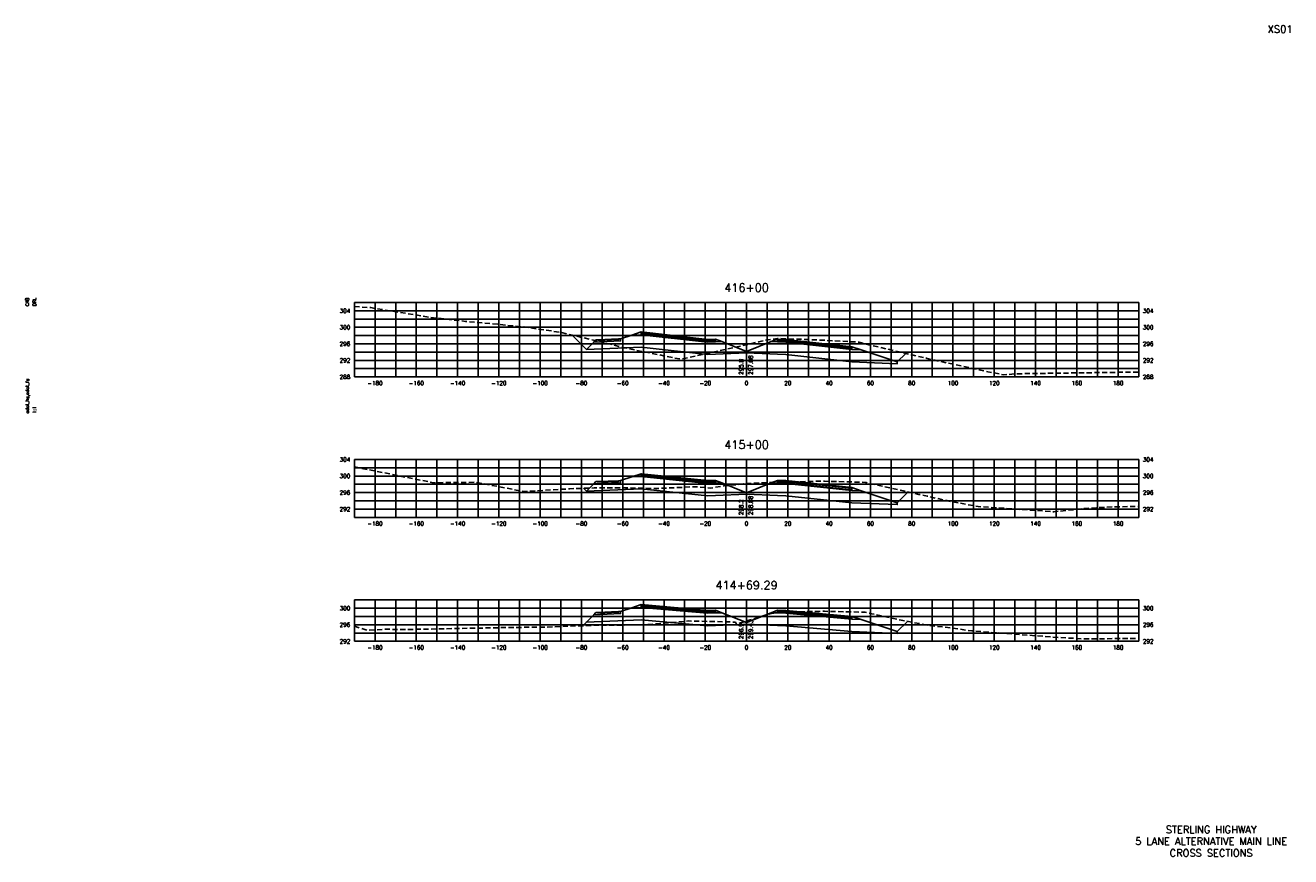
# Model space of a CAD drawing. Extents: x 37 to 10140, y -1968 to 9206.
# Tile 97 of 105: x 6607 to 7220, y 6776 to 7178. Entities that reach past the tile are written whole.
import ezdxf
from ezdxf.enums import TextEntityAlignment as Align

# ---------------------------------------------------------------- set-up
doc = ezdxf.new("R2010")
doc.units = 0
doc.header["$LTSCALE"] = 20
doc.header["$MEASUREMENT"] = 0
doc.linetypes.add('HIDDEN_050%', pattern=[0.1875, 0.125, -0.0625])
for name, color, linetype in [('S-AT-TXT175', 6, 'Continuous'), ('S-AT-TXT80', 1, 'Continuous'), ('XDATUM', 3, 'Continuous'), ('XEG', 1, 'HIDDEN_050%'), ('XFG', 2, 'Continuous'), ('XGRID', 251, 'Continuous'), ('XGRIDT', 2, 'Continuous'), ('XREF-BORDER', 7, 'Continuous')]:
    doc.layers.add(name, color=color, linetype=linetype)
doc.styles.add('L100', font='simplex.shx', dxfattribs={"height": 2})
doc.styles.add('L175', font='ROMANSM.shx', dxfattribs={"height": 3.5})
doc.styles.add('L80', font='ROMANSM.shx', dxfattribs={"height": 1.6})

# ---------------------------------------------------------------- blocks, each defined once
blk = doc.blocks.new('03025_00_att1')
at = {"layer": 'S-AT-TXT175', "style": 'L175'}
for tag, p in [('NUM', (32.402, 20.822)), ('LINE1', (30.64, 1.444)), ('LINE2', (30.64, 1.161)), ('LINE3', (30.64, 0.877))]:
    blk.add_attdef(tag, text='', height=0.175, dxfattribs=at).set_placement(p, align=Align.CENTER)
at = {"layer": 'S-AT-TXT80', "style": 'L80'}
for tag, p in [('DESIGNED', (2.094, 14.201)), ('CHECKED', (2.265, 14.201)), ('DRAFTED', (2.436, 14.201)), ('PSCALE', (2.265, 11.605)), ('PCTB', (2.094, 11.605)), ('PVIEW', (2.436, 11.605))]:
    blk.add_attdef(tag, p, '', height=0.08, rotation=90, dxfattribs=at)

msp = doc.modelspace()

# ---------------------------------------------------------------- linework, layer by layer
at = {"layer": 'XDATUM', "flags": 128}
for points in [[(6871.5, 7028.25), (6878.41, 7021.34), (6905, 7022.4), (6937, 7018.82), (6941, 7018.98), (6956, 7019.58), (6971, 7018.98), (6975, 7018.82), (7007, 7015.24), (7029, 7014.36), (7029, 7015.24), (7033.13, 7019.37)], [(6877.05, 6954.07), (6878.41, 6952.71), (6905, 6953.78), (6937, 6950.42), (6941, 6950.58), (6956, 6951.18), (6971, 6950.58), (6975, 6950.42), (7007, 6947.06), (7029, 6946.18), (7029, 6947.07), (7034.22, 6952.29)], [(6876.62, 6887.53), (6878.41, 6889.33), (6905, 6890.39), (6937, 6887.53), (6941, 6887.69), (6956, 6888.29), (6971, 6887.69), (6975, 6887.53), (7007, 6884.66), (7029, 6883.78), (7029, 6884.67), (7033.95, 6889.61)]]:
    msp.add_lwpolyline(points, dxfattribs=at)
at = {"layer": 'XEG', "flags": 128}
for points in [[(6766, 7042.04), (6773.03, 7041.59), (6774.04, 7041.54), (6775.24, 7041.31), (6802.55, 7036.86), (6819.91, 7034.87), (6836.1, 7033.45), (6847.15, 7032.14), (6848.3, 7032.17), (6866.23, 7029.52), (6889.25, 7023.99), (6898.66, 7021.7), (6916.74, 7018.03), (6924.38, 7016.54), (6956, 7023.62), (6961.96, 7024.95), (6963.31, 7025.26), (6966.16, 7025.94), (6966.48, 7025.97), (6971, 7026.61), (6989.76, 7025.95), (6990.67, 7025.89), (6991.52, 7025.84), (7010.43, 7024.83), (7010.55, 7024.81), (7014.07, 7023.9), (7015.19, 7023.57), (7016.11, 7023.35), (7016.25, 7023.32), (7016.43, 7023.28), (7043.3, 7017), (7043.48, 7016.87), (7072.94, 7010.5), (7080.63, 7009), (7087.12, 7009.52), (7146, 7010.37)], [(6766, 6964.44), (6804.35, 6956.74), (6824.8, 6956.99), (6848.23, 6952.49), (6870.31, 6953.83), (6882.19, 6954.25), (6894.8, 6954.34), (6912.92, 6953.97), (6931.15, 6954.83), (6938.59, 6954.15), (6944.99, 6955.24), (6946.39, 6955.35), (6954.41, 6956.15), (6955.91, 6956.32), (6956, 6956.33), (6956.16, 6956.36), (6956.59, 6956.37), (6974.41, 6957.09), (6989.91, 6957.46), (6993.72, 6957.49), (6995.87, 6957.42), (7013.58, 6956.94), (7013.97, 6956.82), (7016.84, 6956.13), (7039.49, 6951.12), (7043.54, 6950.25), (7054.89, 6947.67), (7068.18, 6945.26), (7104.8, 6942.72), (7119.9, 6944.28), (7134.13, 6945.12), (7146, 6945.23)], [(6766, 6887.27), (6772.23, 6885.37), (6781.03, 6885.82), (6790.06, 6885.68), (6839.26, 6886.64), (6858.85, 6886.88), (6882.87, 6887.76), (6906.28, 6887.95), (6916.82, 6888.86), (6927.63, 6889.83), (6950.62, 6889.29), (6951.07, 6888.31), (6956, 6889.84), (6966.58, 6893.1), (6966.74, 6893.15), (6968, 6893.49), (6973.88, 6894.05), (6974.06, 6894.07), (6974.95, 6894.09), (6993.7, 6894.54), (7003.91, 6894.26), (7013.51, 6894.05), (7015.24, 6893.64), (7016.76, 6893.31), (7030.93, 6890.16), (7040.58, 6888.41), (7045.7, 6887.48), (7051.39, 6886.88), (7065.2, 6885.04), (7107.36, 6881.82), (7120.5, 6881.1), (7133.98, 6881.31), (7146, 6881.42)]]:
    msp.add_lwpolyline(points, dxfattribs=at)
at = {"layer": 'XFG', "flags": 128}
for points in [[(6878.41, 7021.34), (6878.41, 7021.34), (6871.5, 7028.25)], [(6956, 7020.32), (6944.05, 7025.1), (6941, 7024.98), (6937, 7024.82), (6905, 7028.4), (6900.43, 7028.22), (6895, 7026.41), (6895, 7025.41), (6881.96, 7024.89), (6878.41, 7021.34), (6905, 7022.4), (6937, 7018.82), (6941, 7018.98), (6956, 7019.58), (6956, 7020.32)], [(6895, 7026.41), (6894, 7026.37), (6894, 7026.03), (6884, 7025.63), (6884, 7025.97), (6883, 7025.93), (6881.96, 7024.89), (6895, 7025.41), (6895, 7026.41)], [(6894, 7026.37), (6884, 7025.97), (6884, 7025.63), (6894, 7026.03), (6894, 7026.37)], [(6941, 7025.32), (6937, 7025.16), (6905, 7028.74), (6905, 7029.74), (6900.43, 7028.22), (6905, 7028.4), (6937, 7024.82), (6941, 7024.98), (6944.05, 7025.1), (6941, 7026.32), (6941, 7025.32)], [(6941, 7026.32), (6937, 7026.16), (6905, 7029.74), (6905, 7029.4), (6937, 7025.82), (6941, 7025.98), (6941, 7026.32)], [(6941, 7025.98), (6937, 7025.82), (6905, 7029.4), (6905, 7028.74), (6937, 7025.16), (6941, 7025.32), (6941, 7025.98)], [(6971, 7026.32), (6967.96, 7025.1), (6971, 7024.98), (6975, 7024.82), (7007, 7021.24), (7011.57, 7021.05), (7007, 7022.58), (7007, 7021.58), (6975, 7025.16), (6971, 7025.32), (6971, 7026.32)], [(6971, 7026.32), (6971, 7025.98), (6975, 7025.82), (7007, 7022.24), (7007, 7022.58), (6975, 7026.16), (6971, 7026.32)], [(6971, 7025.98), (6971, 7025.32), (6975, 7025.16), (7007, 7021.58), (7007, 7022.24), (6975, 7025.82), (6971, 7025.98)], [(6956, 7020.32), (6967.96, 7025.1), (6971, 7024.98), (6975, 7024.82), (7007, 7021.24), (7011.57, 7021.05), (7029, 7015.24), (7029, 7014.36), (7007, 7015.24), (6975, 7018.82), (6971, 7018.98), (6956, 7019.58)], [(7029, 7015.24), (7029, 7015.24), (7033.13, 7019.37)], [(6956, 6951.92), (6944.05, 6956.7), (6941, 6956.58), (6937, 6956.42), (6905, 6959.78), (6900.43, 6959.59), (6895, 6957.78), (6895, 6956.78), (6881.96, 6956.26), (6878.41, 6952.71), (6905, 6953.78), (6937, 6950.42), (6941, 6950.58), (6956, 6951.18), (6956, 6951.92)], [(6941, 6956.92), (6937, 6956.76), (6905, 6960.12), (6905, 6961.12), (6900.43, 6959.59), (6905, 6959.78), (6937, 6956.42), (6941, 6956.58), (6944.05, 6956.7), (6941, 6957.92), (6941, 6956.92)], [(6941, 6957.92), (6937, 6957.76), (6905, 6961.12), (6905, 6960.78), (6937, 6957.42), (6941, 6957.58), (6941, 6957.92)], [(6941, 6957.58), (6937, 6957.42), (6905, 6960.78), (6905, 6960.12), (6937, 6956.76), (6941, 6956.92), (6941, 6957.58)], [(6878.41, 6952.71), (6878.41, 6952.71), (6877.05, 6954.07)], [(6895, 6957.78), (6894, 6957.74), (6894, 6957.4), (6884, 6957), (6884, 6957.34), (6883, 6957.3), (6881.96, 6956.26), (6895, 6956.78), (6895, 6957.78)], [(6894, 6957.74), (6884, 6957.34), (6884, 6957), (6894, 6957.4), (6894, 6957.74)], [(6956, 6951.92), (6967.96, 6956.7), (6971, 6956.58), (6975, 6956.42), (7007, 6953.06), (7011.57, 6952.88), (7029, 6947.07), (7029, 6946.18), (7007, 6947.06), (6975, 6950.42), (6971, 6950.58), (6956, 6951.18)], [(6971, 6957.92), (6967.96, 6956.7), (6971, 6956.58), (6975, 6956.42), (7007, 6953.06), (7011.57, 6952.88), (7007, 6954.4), (7007, 6953.4), (6975, 6956.76), (6971, 6956.92), (6971, 6957.92)], [(6971, 6957.92), (6971, 6957.58), (6975, 6957.42), (7007, 6954.06), (7007, 6954.4), (6975, 6957.76), (6971, 6957.92)], [(6971, 6957.58), (6971, 6956.92), (6975, 6956.76), (7007, 6953.4), (7007, 6954.06), (6975, 6957.42), (6971, 6957.58)], [(7029, 6947.07), (7029, 6947.07), (7034.22, 6952.29)], [(6941, 6894.03), (6937, 6893.87), (6905, 6896.73), (6905, 6897.73), (6900.43, 6896.21), (6905, 6896.39), (6937, 6893.53), (6941, 6893.69), (6944.05, 6893.81), (6941, 6895.03), (6941, 6894.03)], [(6941, 6895.03), (6937, 6894.87), (6905, 6897.73), (6905, 6897.39), (6937, 6894.53), (6941, 6894.69), (6941, 6895.03)], [(6941, 6894.69), (6937, 6894.53), (6905, 6897.39), (6905, 6896.73), (6937, 6893.87), (6941, 6894.03), (6941, 6894.69)], [(6956, 6889.03), (6944.05, 6893.81), (6941, 6893.69), (6937, 6893.53), (6905, 6896.39), (6900.43, 6896.21), (6895, 6894.4), (6895, 6893.4), (6881.96, 6892.87), (6878.41, 6889.33), (6905, 6890.39), (6937, 6887.53), (6941, 6887.69), (6956, 6888.29), (6956, 6889.03)], [(6895, 6894.4), (6894, 6894.36), (6894, 6894.02), (6884, 6893.62), (6884, 6893.96), (6883, 6893.92), (6881.96, 6892.87), (6895, 6893.4), (6895, 6894.4)], [(6894, 6894.36), (6884, 6893.96), (6884, 6893.62), (6894, 6894.02), (6894, 6894.36)], [(6956, 6889.03), (6967.96, 6893.81), (6971, 6893.69), (6975, 6893.53), (7007, 6890.66), (7011.57, 6890.48), (7029, 6884.67), (7029, 6883.78), (7007, 6884.66), (6975, 6887.53), (6971, 6887.69), (6956, 6888.29)], [(6971, 6895.03), (6967.96, 6893.81), (6971, 6893.69), (6975, 6893.53), (7007, 6890.66), (7011.57, 6890.48), (7007, 6892), (7007, 6891), (6975, 6893.87), (6971, 6894.03), (6971, 6895.03)], [(6971, 6895.03), (6971, 6894.69), (6975, 6894.53), (7007, 6891.66), (7007, 6892), (6975, 6894.87), (6971, 6895.03)], [(6971, 6894.69), (6971, 6894.03), (6975, 6893.87), (7007, 6891), (7007, 6891.66), (6975, 6894.53), (6971, 6894.69)], [(6878.41, 6889.33), (6878.41, 6889.33), (6876.62, 6887.53)], [(7029, 6884.67), (7029, 6884.67), (7033.95, 6889.61)]]:
    msp.add_lwpolyline(points, dxfattribs=at)
at = {"layer": 'XGRID'}
for p, q in [((6766, 7008), (6766, 7044)), ((6766, 7044), (7146, 7044)), ((6776, 7008), (6776, 7044)), ((6786, 7008), (6786, 7044)), ((6796, 7008), (6796, 7044)), ((6806, 7008), (6806, 7044)), ((6816, 7008), (6816, 7044)), ((6826, 7008), (6826, 7044)), ((6836, 7008), (6836, 7044)), ((6846, 7008), (6846, 7044)), ((6856, 7008), (6856, 7044)), ((6866, 7008), (6866, 7044)), ((6876, 7008), (6876, 7044)), ((6886, 7008), (6886, 7044)), ((6896, 7008), (6896, 7044)), ((6906, 7008), (6906, 7044)), ((6916, 7008), (6916, 7044)), ((6926, 7008), (6926, 7044)), ((6936, 7008), (6936, 7044)), ((6946, 7008), (6946, 7044)), ((6956, 7008), (6956, 7044)), ((6966, 7008), (6966, 7044)), ((6976, 7008), (6976, 7044)), ((6986, 7008), (6986, 7044)), ((6996, 7008), (6996, 7044)), ((7006, 7008), (7006, 7044)), ((7016, 7008), (7016, 7044)), ((7026, 7008), (7026, 7044)), ((7036, 7008), (7036, 7044)), ((7046, 7008), (7046, 7044)), ((7056, 7008), (7056, 7044)), ((7066, 7008), (7066, 7044)), ((7076, 7008), (7076, 7044)), ((7086, 7008), (7086, 7044)), ((7096, 7008), (7096, 7044)), ((7106, 7008), (7106, 7044)), ((7116, 7008), (7116, 7044)), ((7126, 7008), (7126, 7044)), ((7136, 7008), (7136, 7044)), ((7146, 7008), (7146, 7044)), ((6766, 7040), (7146, 7040)), ((6766, 7036), (7146, 7036)), ((6766, 7032), (7146, 7032)), ((6766, 7028), (7146, 7028)), ((6766, 7024), (7146, 7024)), ((6766, 7020), (7146, 7020)), ((6766, 7016), (7146, 7016)), ((6766, 7012), (7146, 7012)), ((6766, 7008), (7146, 7008)), ((6766, 6940), (6766, 6968)), ((6766, 6968), (7146, 6968)), ((6776, 6940), (6776, 6968)), ((6786, 6940), (6786, 6968)), ((6796, 6940), (6796, 6968)), ((6806, 6940), (6806, 6968)), ((6816, 6940), (6816, 6968)), ((6826, 6940), (6826, 6968)), ((6836, 6940), (6836, 6968)), ((6846, 6940), (6846, 6968)), ((6856, 6940), (6856, 6968)), ((6866, 6940), (6866, 6968)), ((6876, 6940), (6876, 6968)), ((6886, 6940), (6886, 6968)), ((6896, 6940), (6896, 6968)), ((6906, 6940), (6906, 6968)), ((6916, 6940), (6916, 6968)), ((6926, 6940), (6926, 6968)), ((6936, 6940), (6936, 6968)), ((6946, 6940), (6946, 6968)), ((6956, 6940), (6956, 6968)), ((6966, 6940), (6966, 6968)), ((6976, 6940), (6976, 6968)), ((6986, 6940), (6986, 6968)), ((6996, 6940), (6996, 6968)), ((7006, 6940), (7006, 6968)), ((7016, 6940), (7016, 6968)), ((7026, 6940), (7026, 6968)), ((7036, 6940), (7036, 6968)), ((7046, 6940), (7046, 6968)), ((7056, 6940), (7056, 6968)), ((7066, 6940), (7066, 6968)), ((7076, 6940), (7076, 6968)), ((7086, 6940), (7086, 6968)), ((7096, 6940), (7096, 6968)), ((7106, 6940), (7106, 6968)), ((7116, 6940), (7116, 6968)), ((7126, 6940), (7126, 6968)), ((7136, 6940), (7136, 6968)), ((7146, 6940), (7146, 6968)), ((6766, 6964), (7146, 6964)), ((6766, 6960), (7146, 6960)), ((6766, 6956), (7146, 6956)), ((6766, 6952), (7146, 6952)), ((6766, 6948), (7146, 6948)), ((6766, 6944), (7146, 6944)), ((6766, 6940), (7146, 6940)), ((6766, 6880), (6766, 6900)), ((6766, 6900), (7146, 6900)), ((6776, 6880), (6776, 6900)), ((6786, 6880), (6786, 6900)), ((6796, 6880), (6796, 6900)), ((6806, 6880), (6806, 6900)), ((6816, 6880), (6816, 6900)), ((6826, 6880), (6826, 6900)), ((6836, 6880), (6836, 6900)), ((6846, 6880), (6846, 6900)), ((6856, 6880), (6856, 6900)), ((6866, 6880), (6866, 6900)), ((6876, 6880), (6876, 6900)), ((6886, 6880), (6886, 6900)), ((6896, 6880), (6896, 6900)), ((6906, 6880), (6906, 6900)), ((6916, 6880), (6916, 6900)), ((6926, 6880), (6926, 6900)), ((6936, 6880), (6936, 6900)), ((6946, 6880), (6946, 6900)), ((6956, 6880), (6956, 6900)), ((6966, 6880), (6966, 6900)), ((6976, 6880), (6976, 6900)), ((6986, 6880), (6986, 6900)), ((6996, 6880), (6996, 6900)), ((7006, 6880), (7006, 6900)), ((7016, 6880), (7016, 6900)), ((7026, 6880), (7026, 6900)), ((7036, 6880), (7036, 6900)), ((7046, 6880), (7046, 6900)), ((7056, 6880), (7056, 6900)), ((7066, 6880), (7066, 6900)), ((7076, 6880), (7076, 6900)), ((7086, 6880), (7086, 6900)), ((7096, 6880), (7096, 6900)), ((7106, 6880), (7106, 6900)), ((7116, 6880), (7116, 6900)), ((7126, 6880), (7126, 6900)), ((7136, 6880), (7136, 6900)), ((7146, 6880), (7146, 6900)), ((6766, 6896), (7146, 6896)), ((6766, 6892), (7146, 6892)), ((6766, 6888), (7146, 6888)), ((6766, 6884), (7146, 6884)), ((6766, 6880), (7146, 6880))]:
    msp.add_line(p, q, dxfattribs=at)

# ---------------------------------------------------------------- block references
at = {"layer": 'XREF-BORDER'}
ref = msp.add_blockref('03025_00_att1', (6566.45, 6758.23), dxfattribs=dict(at, xscale=20, yscale=20, zscale=20))
ref.add_attrib('LINE1', 'STERLING HIGHWAY', dxfattribs={"layer": 'S-AT-TXT175', "height": 3.5, "style": 'L175'}).set_placement((7181.07, 6787.1), align=Align.CENTER)
ref.add_attrib('LINE2', '5 LANE ALTERNATIVE MAIN LINE', dxfattribs={"layer": 'S-AT-TXT175', "height": 3.5, "style": 'L175'}).set_placement((7181.07, 6781.44), align=Align.CENTER)
ref.add_attrib('LINE3', 'CROSS SECTIONS', dxfattribs={"layer": 'S-AT-TXT175', "height": 3.5, "style": 'L175'}).set_placement((7181.07, 6775.77), align=Align.CENTER)
ref.add_attrib('NUM', 'XS01', dxfattribs={"layer": 'S-AT-TXT175', "height": 3.5, "style": 'L175'}).set_placement((7214.49, 7174.66), align=Align.CENTER)
ref.add_attrib('DESIGNED', 'CAB', (6608.33, 7042.25), dxfattribs={"layer": 'S-AT-TXT80', "height": 1.6, "rotation": 90, "style": 'L80'})
ref.add_attrib('CHECKED', 'DRL', (6611.75, 7042.25), dxfattribs={"layer": 'S-AT-TXT80', "height": 1.6, "rotation": 90, "style": 'L80'})
ref.add_attrib('PCTB', 'adot_hs,adot_fs', (6608.33, 6990.32), dxfattribs={"layer": 'S-AT-TXT80', "height": 1.6, "rotation": 90, "style": 'L80'})
ref.add_attrib('PSCALE', '1:1', (6611.75, 6990.32), dxfattribs={"layer": 'S-AT-TXT80', "height": 1.6, "rotation": 90, "style": 'L80'})

# ---------------------------------------------------------------- texts
at = {"layer": 'XGRIDT', "style": 'L100'}
for s, p in [('416+00', (6956, 7048)), ('415+00', (6956, 6972)), ('414+69.29', (6956, 6904))]:
    msp.add_text(s, height=4, dxfattribs=at).set_placement(p, align=Align.BOTTOM_CENTER)
for s, p in [('304', (6764, 7040)), ('300', (6764, 7032)), ('296', (6764, 7024)), ('292', (6764, 7016)), ('288', (6764, 7008)), ('304', (6764, 6968)), ('300', (6764, 6960)), ('296', (6764, 6952)), ('292', (6764, 6944)), ('300', (6764, 6896)), ('296', (6764, 6888)), ('292', (6764, 6880))]:
    msp.add_text(s, height=2, dxfattribs=at).set_placement(p, align=Align.MIDDLE_RIGHT)
for s, p in [('304', (7148, 7040)), ('300', (7148, 7032)), ('296', (7148, 7024)), ('292', (7148, 7016)), ('288', (7148, 7008)), ('304', (7148, 6968)), ('300', (7148, 6960)), ('296', (7148, 6952)), ('292', (7148, 6944)), ('300', (7148, 6896)), ('296', (7148, 6888)), ('292', (7148, 6880))]:
    msp.add_text(s, height=2, dxfattribs=at).set_placement(p, align=Align.MIDDLE_LEFT)
for s, p in [('295.8', (6955, 7009)), ('298.2', (6955, 6941)), ('296.9', (6955, 6881))]:
    msp.add_text(s, height=2, rotation=90, dxfattribs=at).set_placement(p, align=Align.BOTTOM_LEFT)
for s, p in [('297.08', (6957, 7009)), ('298.88', (6957, 6941)), ('299.43', (6957, 6881))]:
    msp.add_text(s, height=2, rotation=90, dxfattribs=at).set_placement(p, align=Align.TOP_LEFT)
for s, p in [('-180', (6776, 7006)), ('-160', (6796, 7006)), ('-140', (6816, 7006)), ('-120', (6836, 7006)), ('-100', (6856, 7006)), ('-80', (6876, 7006)), ('-60', (6896, 7006)), ('-40', (6916, 7006)), ('-20', (6936, 7006)), ('0', (6956, 7006)), ('20', (6976, 7006)), ('40', (6996, 7006)), ('60', (7016, 7006)), ('80', (7036, 7006)), ('100', (7056, 7006)), ('120', (7076, 7006)), ('140', (7096, 7006)), ('160', (7116, 7006)), ('180', (7136, 7006)), ('-180', (6776, 6938)), ('-160', (6796, 6938)), ('-140', (6816, 6938)), ('-120', (6836, 6938)), ('-100', (6856, 6938)), ('-80', (6876, 6938)), ('-60', (6896, 6938)), ('-40', (6916, 6938)), ('-20', (6936, 6938)), ('0', (6956, 6938)), ('20', (6976, 6938)), ('40', (6996, 6938)), ('60', (7016, 6938)), ('80', (7036, 6938)), ('100', (7056, 6938)), ('120', (7076, 6938)), ('140', (7096, 6938)), ('160', (7116, 6938)), ('180', (7136, 6938)), ('-180', (6776, 6878)), ('-160', (6796, 6878)), ('-140', (6816, 6878)), ('-120', (6836, 6878)), ('-100', (6856, 6878)), ('-80', (6876, 6878)), ('-60', (6896, 6878)), ('-40', (6916, 6878)), ('-20', (6936, 6878)), ('0', (6956, 6878)), ('20', (6976, 6878)), ('40', (6996, 6878)), ('60', (7016, 6878)), ('80', (7036, 6878)), ('100', (7056, 6878)), ('120', (7076, 6878)), ('140', (7096, 6878)), ('160', (7116, 6878)), ('180', (7136, 6878))]:
    msp.add_text(s, height=2, dxfattribs=at).set_placement(p, align=Align.TOP_CENTER)

doc.saveas('drawing.dxf')
